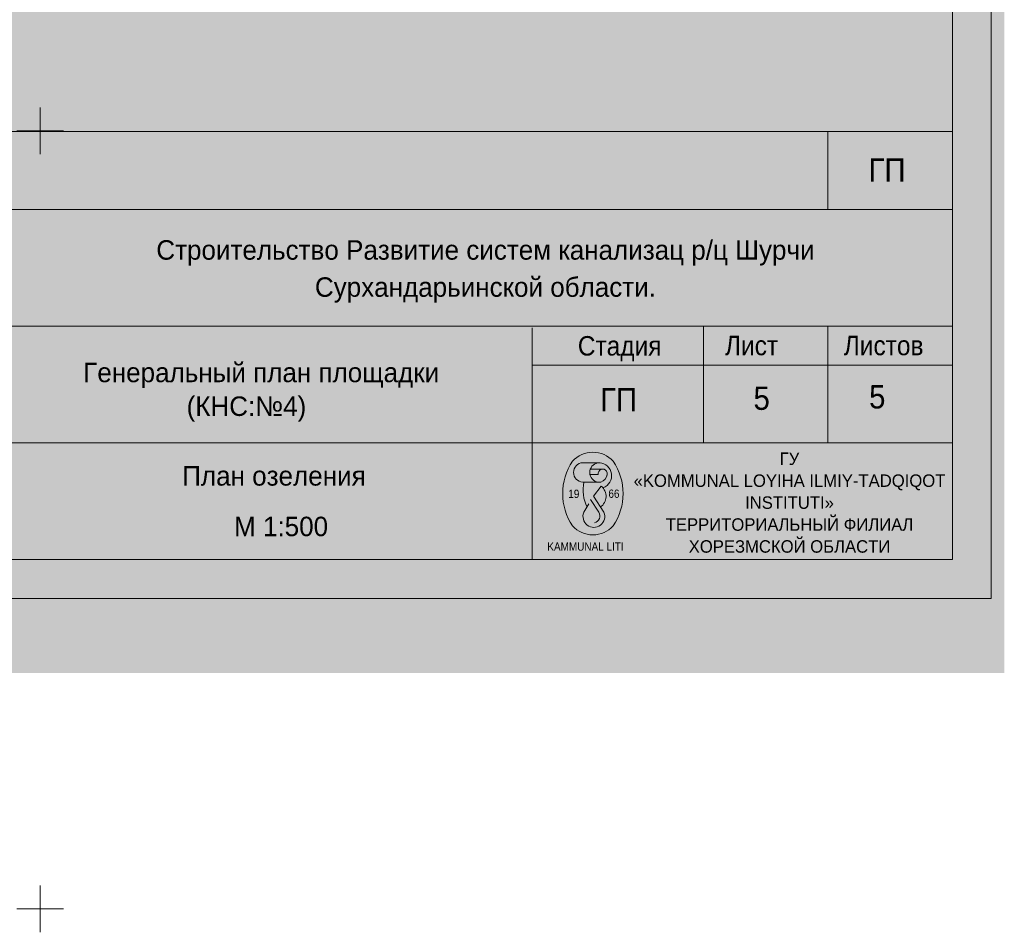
# Model space of a CAD drawing. Header units: millimetres. Extents: x 918404 to 1362154, y 4120617 to 4364104.
# Tile 205 of 256: x 1141342 to 1153993, y 4120617 to 4132343. Entities that reach past the tile are written whole.
import ezdxf

# ---------------------------------------------------------------- set-up
doc = ezdxf.new("R2010")
doc.units = ezdxf.units.MM
doc.header["$MEASUREMENT"] = 0
for name, color, linetype, lineweight in [('(001) Сетка_Ном._пера__132', 132, 'Continuous', 18), ('0_Ном._пера__174', 174, 'Continuous', 18), ('0_Ном._пера__255', 255, 'Continuous', 18), ('0_Ном._пера__7', 7, 'Continuous', 18), ('DIMS_Ном._пера__142', 142, 'Continuous', 18), ('Text blocks_Ном._пера__1_Ном._пера__7', 7, 'Continuous', 18), ('Элемент модели - Зона_Ном._пера__142', 142, 'Continuous', 18)]:
    doc.layers.add(name, color=color, linetype=linetype, lineweight=lineweight)
doc.styles.add('СГЕНЕРИР_СТИЛЬ_1', font='arial.ttf')
doc.styles.add('СГЕНЕРИР_СТИЛЬ_12', font='txt')
doc.styles.add('СГЕНЕРИР_СТИЛЬ_13', font='txt')
doc.styles.add('СГЕНЕРИР_СТИЛЬ_7', font='txt')

msp = doc.modelspace()

# ---------------------------------------------------------------- hatches: boundary and pattern name
at = {"layer": '0_Ном._пера__255', "linetype": 'Continuous'}
h = msp.add_hatch(color=256, dxfattribs=at)
h.paths.add_polyline_path([(1111134.3, 4156442.9), (1111134.3, 4123947.1), (1153992.6, 4123947.1), (1153992.6, 4156442.9)])
h.paths.add_polyline_path([(1114175.7, 4149236.9), (1114175.7, 4153171.3), (1126290, 4153171.3), (1126290, 4152074.4), (1131973.2, 4152074.4), (1131973.2, 4153192), (1140411.8, 4153192), (1140411.8, 4131410.6), (1134721.4, 4131410.6), (1134721.4, 4134854.4), (1124905.8, 4134854.4), (1124905.8, 4126774), (1114175.7, 4126774)], flags=0)

# ---------------------------------------------------------------- linework, layer by layer
at = {"layer": '(001) Сетка_Ном._пера__132', "linetype": 'Continuous'}
for p, q in [((1141604.5, 4131216.9), (1141604.5, 4130616.9)), ((1141304.5, 4130916.9), (1141904.5, 4130916.9)), ((1141604.5, 4121216.9), (1141604.5, 4120616.9)), ((1141304.5, 4120916.9), (1141904.5, 4120916.9))]:
    msp.add_line(p, q, dxfattribs=at)
at = {"layer": '0_Ном._пера__174', "linetype": 'Continuous', "flags": 128}
for points in [[(1111825, 4154186.1), (1153825.9, 4154186.1), (1153825.9, 4124906.1), (1111825, 4124906.1)], [(1113825, 4153686.1), (1153325.9, 4153686.1), (1153325.9, 4125406.1), (1113825, 4125406.1)]]:
    msp.add_lwpolyline(points, close=True, dxfattribs=at)
at = {"layer": '0_Ном._пера__7', "linetype": 'Continuous'}
for p, q in [((1153325.9, 4130906.1), (1134825.9, 4130906.1)), ((1151725.9, 4130906.1), (1151725.9, 4129906.1)), ((1153325.9, 4129906.1), (1134825.9, 4129906.1)), ((1153325.9, 4128406.1), (1134825.9, 4128406.1)), ((1147925.4, 4128382.2), (1147925.4, 4125406.1)), ((1150125.9, 4128406.1), (1150125.9, 4126906.1)), ((1151725.9, 4128406.1), (1151725.9, 4126906.1)), ((1153325.9, 4127906.1), (1147925.4, 4127906.1)), ((1153325.9, 4126906.1), (1134825.9, 4126906.1))]:
    msp.add_line(p, q, dxfattribs=at)
at = {"layer": 'DIMS_Ном._пера__142', "linetype": 'Continuous'}
for p, q in [((1148577.9, 4126650.8), (1148799.5, 4126650.8)), ((1148674.3, 4126568.8), (1148836.1, 4126568.8)), ((1148806.9, 4126401.6), (1148577.9, 4126401.6)), ((1148669.6, 4126498.2), (1148772.5, 4126498.2)), ((1148814.5, 4126347.8), (1148712.3, 4126219.2)), ((1148675.4, 4126176.3), (1148783.4, 4126014.6)), ((1148712.3, 4126219.2), (1148848.3, 4126013.7)), ((1148590, 4126013.7), (1148656.4, 4126124.3))]:
    msp.add_line(p, q, dxfattribs=at)
for centre, radius, start, end in [((1148706.3, 4126424.6), 359.8, 43.12404, 136.87596), ((1149072.7, 4126254.3), 754.3, 146.50543, 213.49457), ((1148339.9, 4126254.3), 754.3, 326.50543, 33.49457), ((1148583.3, 4126526.2), 124.7, 92.45518, 267.54482), ((1148791.8, 4126525.5), 125.2, 100.59346, 261.89143), ((1148780.9, 4126484.8), 166.3, 290.31847, 86.426), ((1149097, 4126303.2), 515.9, 169.00242, 205.5846), ((1148770.9, 4126516.8), 120.7, 287.34234, 353.02649), ((1148712.3, 4126219.2), 164.3, 303.48617, 51.51242), ((1148719.1, 4125960), 139.9, 157.41423, 22.58577), ((1148709, 4125966.4), 88.7, 281.26005, 32.97288), ((1148706.3, 4126084), 359.8, 223.12404, 316.87596)]:
    msp.add_arc(centre, radius, start, end, dxfattribs=at)
msp.add_ellipse((1148831.6, 4126502.2), major_axis=(0, -66.8), ratio=0.8851371, start_param=0.8847406, end_param=4.7722671, dxfattribs=at)

# ---------------------------------------------------------------- texts
at = {"layer": '0_Ном._пера__7', "linetype": 'Continuous', "style": 'СГЕНЕРИР_СТИЛЬ_1'}
for s, insert, char_height, attachment_point in [('{\\W0.900000x;ГП}', (1152486, 4130560.6), 300, 2), ('{\\W0.900000x;Стадия}', (1148513, 4128277.6), 250, 1), ('{\\W0.900000x;Лист}', (1150403.5, 4128281.8), 250, 1), ('{\\W0.900000x;Листов}', (1151929.6, 4128281.8), 250, 1), ('{\\W0.900000x;ГП}', (1149037.3, 4127609.6), 300, 2), ('{\\W0.900000x;5}', (1150875.2, 4127629.9), 300, 2), ('{\\W0.900000x;5}', (1152360.5, 4127648), 300, 2)]:
    msp.add_mtext(s, dxfattribs=dict(at, insert=insert, char_height=char_height, attachment_point=attachment_point))
at = {"layer": 'Text blocks_Ном._пера__1_Ном._пера__7', "linetype": 'Continuous', "attachment_point": 2}
for s, insert, char_height, width, line_spacing_factor, style in [('{Строительство Развитие систем канализац р/ц Шурчи\\PСурхандарьинской области.}', (1147325.9, 4129509.6), 250, 12000, 1.14449, 'СГЕНЕРИР_СТИЛЬ_7'), ('{ГУ\\P«KOMMUNAL LOYIHA ILMIY-TADQIQOT INSTITUTI»\\PТЕРРИТОРИАЛЬНЫЙ ФИЛИАЛ\\PХОРЕЗМСКОЙ ОБЛАСТИ}', (1151232.7, 4126782), 160, 4312.911, 1.056666, 'СГЕНЕРИР_СТИЛЬ_13')]:
    msp.add_mtext(s, dxfattribs=dict(at, insert=insert, char_height=char_height, width=width, line_spacing_factor=line_spacing_factor, style=style))
at = {"layer": 'Text blocks_Ном._пера__1_Ном._пера__7', "linetype": 'Continuous', "char_height": 250, "attachment_point": 2, "style": 'СГЕНЕРИР_СТИЛЬ_7'}
for s, insert in [('{Генеральный план площадки}', (1144445, 4127935.5)), ('{(КНС:№4)}', (1144255.4, 4127501.9)), ('{План озеления }', (1144608.8, 4126606.6)), ('{    М 1:500}', (1144514.8, 4125956.8))]:
    msp.add_mtext(s, dxfattribs=dict(at, insert=insert))
at = {"layer": 'Элемент модели - Зона_Ном._пера__142', "linetype": 'Continuous', "char_height": 106.25, "attachment_point": 1, "style": 'СГЕНЕРИР_СТИЛЬ_12'}
for s, insert in [('{\\W0.900000x;19}', (1148390.3, 4126304.1)), ('{\\W0.900000x;66}', (1148906.2, 4126305.8)), ('{\\W0.900000x;KAMMUNAL LITI}', (1148121.3, 4125626.4))]:
    msp.add_mtext(s, dxfattribs=dict(at, insert=insert))

doc.saveas('drawing.dxf')
